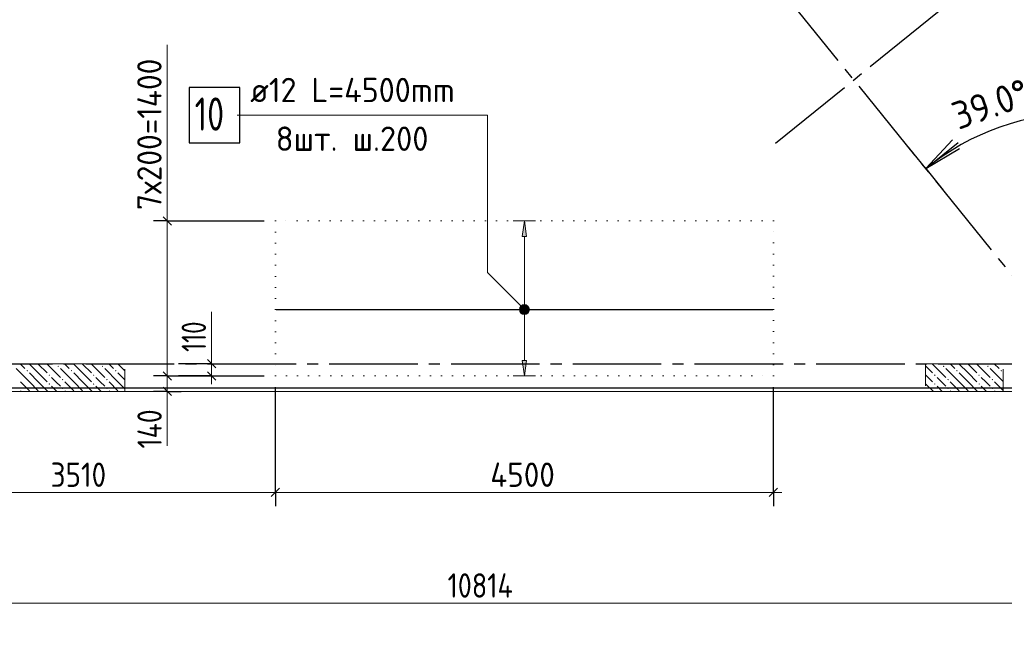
# Model space of a CAD drawing. Header units: millimetres. Extents: x 0 to 42000, y 0 to 29700.
# Tile 5 of 7: x 20659 to 29555, y 7093 to 12590. Entities that reach past the tile are written whole.
import ezdxf

# ---------------------------------------------------------------- set-up
doc = ezdxf.new("R2010")
doc.units = ezdxf.units.MM
for name, pattern in [('______2', [270, 200, -70]), ('______5', [1100, 800, -100, 100, -100]), ('______9', [100, 0, -100])]:
    doc.linetypes.add(name, pattern=pattern)
for name, color, linetype, lineweight in [('Standard', 7, 'Continuous', 25), ('ДОП Низ по Х', 7, 'Continuous', 18), ('ЖБ Перекрытие верхний уровень', 7, 'Continuous', 18), ('Позиционная метка номер позиции', 7, 'Continuous', 13), ('Примечания', 7, 'Continuous', 13), ('Размерная линия_ общее', 7, 'Continuous', 13)]:
    doc.layers.add(name, color=color, linetype=linetype, lineweight=lineweight)
doc.layers.add('ЖБ Пилон', color=7, linetype='______2', lineweight=13, true_color=0xa0a0a0)
doc.layers.add('Оси', color=7, linetype='______5', lineweight=13, true_color=0x656565)
doc.styles.add('ISOCPEUR', font='txt')

msp = doc.modelspace()

# ---------------------------------------------------------------- hatches: boundary and pattern name
at = {"layer": 'ДОП Низ по Х', "linetype": 'Continuous', "lineweight": 13, "transparency": 33554687}
msp.add_hatch(color=7, dxfattribs=at).paths.add_polyline_path([(25238.7, 10632), (25218.7, 10772), (25198.7, 10632)])
msp.add_hatch(color=7, dxfattribs=at).paths.add_polyline_path([(25238.7, 9512), (25218.7, 9372), (25198.7, 9512)], flags=16)
at = {"layer": 'ЖБ Пилон', "linetype": 'Continuous', "lineweight": 18, "transparency": 33554687}
for points in [[(21000.4, 9459.2), (21006.9, 9465.7), (21013.4, 9459.2), (21006.9, 9452.7)], [(21400.4, 9459.2), (21406.9, 9465.7), (21413.4, 9459.2), (21406.9, 9452.7)], [(29000.4, 9459.2), (29006.9, 9465.7), (29013.4, 9459.2), (29006.9, 9452.7)], [(29400.4, 9459.2), (29406.9, 9465.7), (29413.4, 9459.2), (29406.9, 9452.7)], [(20720.4, 9419.2), (20726.9, 9425.7), (20733.4, 9419.2), (20726.9, 9412.7)], [(20920.4, 9379.2), (20926.9, 9385.7), (20933.4, 9379.2), (20926.9, 9372.7)], [(21040.4, 9339.2), (21046.9, 9345.7), (21053.4, 9339.2), (21046.9, 9332.7)], [(21120.4, 9419.2), (21126.9, 9425.7), (21133.4, 9419.2), (21126.9, 9412.7)], [(21320.4, 9379.2), (21326.9, 9385.7), (21333.4, 9379.2), (21326.9, 9372.7)], [(21440.4, 9339.2), (21446.9, 9345.7), (21453.4, 9339.2), (21446.9, 9332.7)], [(21520.4, 9419.2), (21526.9, 9425.7), (21533.4, 9419.2), (21526.9, 9412.7)], [(28920.4, 9379.2), (28926.9, 9385.7), (28933.4, 9379.2), (28926.9, 9372.7)], [(29040.4, 9339.2), (29046.9, 9345.7), (29053.4, 9339.2), (29046.9, 9332.7)], [(29120.4, 9419.2), (29126.9, 9425.7), (29133.4, 9419.2), (29126.9, 9412.7)], [(29320.4, 9379.2), (29326.9, 9385.7), (29333.4, 9379.2), (29326.9, 9372.7)], [(29440.4, 9339.2), (29446.9, 9345.7), (29453.4, 9339.2), (29446.9, 9332.7)], [(29520.4, 9419.2), (29526.9, 9425.7), (29533.4, 9419.2), (29526.9, 9412.7)], [(20920.4, 9299.2), (20926.9, 9305.7), (20933.4, 9299.2), (20926.9, 9292.7)], [(21040.4, 9259.2), (21046.9, 9265.7), (21053.4, 9259.2), (21046.9, 9252.7)], [(21320.4, 9299.2), (21326.9, 9305.7), (21333.4, 9299.2), (21326.9, 9292.7)], [(21440.4, 9259.2), (21446.9, 9265.7), (21453.4, 9259.2), (21446.9, 9252.7)], [(28920.4, 9299.2), (28926.9, 9305.7), (28933.4, 9299.2), (28926.9, 9292.7)], [(29040.4, 9259.2), (29046.9, 9265.7), (29053.4, 9259.2), (29046.9, 9252.7)], [(29320.4, 9299.2), (29326.9, 9305.7), (29333.4, 9299.2), (29326.9, 9292.7)], [(29440.4, 9259.2), (29446.9, 9265.7), (29453.4, 9259.2), (29446.9, 9252.7)]]:
    msp.add_hatch(color=7, dxfattribs=at).paths.add_polyline_path(points, flags=16)
at = {"layer": 'Позиционная метка номер позиции', "linetype": 'Continuous', "lineweight": 13, "transparency": 33554687}
for points in [[(25186.9, 9940.2), (25230.2, 10015.3), (25175.5, 9960.5)], [(25175.5, 9960.5), (25230.2, 10015.3), (25207.3, 10015.3)], [(25175.5, 9960.5), (25207.3, 10015.3), (25175.5, 9983.5)], [(25175.5, 9983.5), (25207.3, 10015.3), (25186.9, 10003.8)], [(25186.9, 9940.2), (25250.5, 10003.8), (25230.2, 10015.3)], [(25207.3, 9928.7), (25250.5, 10003.8), (25186.9, 9940.2)], [(25207.3, 9928.7), (25262, 9983.5), (25250.5, 10003.8)], [(25230.2, 9928.7), (25262, 9983.5), (25207.3, 9928.7)], [(25230.2, 9928.7), (25262, 9960.5), (25262, 9983.5)], [(25262, 9960.5), (25230.2, 9928.7), (25250.5, 9940.2)]]:
    msp.add_hatch(color=7, dxfattribs=at).paths.add_polyline_path(points)

# ---------------------------------------------------------------- linework, layer by layer
at = {"layer": 'Standard', "color": 7, "linetype": 'Continuous', "lineweight": 13, "transparency": 33554687}
for points in [[(5829.1, 9232), (37172.1, 9232), (37172.1, 27137.9), (5511.6, 23137.9), (5829.1, 9232)], [(6828.7, 9232), (37172.1, 9232), (37172.1, 25860.3), (6828.7, 25860.3), (6828.7, 9232)]]:
    msp.add_lwpolyline(points, dxfattribs=at)
at = {"layer": 'Standard', "color": 254, "linetype": 'Continuous', "lineweight": 25, "true_color": 0xc4c4ff, "transparency": 33554687}
msp.add_lwpolyline([(14158.7, 9266), (35979.2, 9266), (35979.2, 24679.5), (14158.7, 24679.5), (14158.7, 9266)], dxfattribs=at)
at = {"layer": 'ДОП Низ по Х', "color": 251, "linetype": 'Continuous', "lineweight": 13, "true_color": 0x494949, "transparency": 33554687}
for p, q in [((25218.7, 10772), (25118.7, 10772)), ((25218.7, 10772), (25198.7, 10632)), ((25238.7, 10632), (25218.7, 10772)), ((25218.7, 10772), (25318.7, 10772)), ((25218.7, 10772), (25218.7, 10772)), ((25198.7, 10632), (25238.7, 10632)), ((25218.7, 9512), (25218.7, 10632)), ((25218.7, 9372), (25198.7, 9512)), ((25198.7, 9512), (25238.7, 9512)), ((25238.7, 9512), (25218.7, 9372)), ((25218.7, 9372), (25118.7, 9372)), ((25218.7, 9372), (25318.7, 9372)), ((25218.7, 9372), (25218.7, 9372))]:
    msp.add_line(p, q, dxfattribs=at)
at = {"layer": 'ДОП Низ по Х', "color": 7, "linetype": 'Continuous', "lineweight": 25, "transparency": 33554687}
msp.add_line((22974.7, 9972), (27462.7, 9972), dxfattribs=at)
msp.add_lwpolyline([(22189.4, 11478), (22649.4, 11478), (22649.4, 11978), (22189.4, 11978), (22189.4, 11478)], dxfattribs=at)
at = {"layer": 'ЖБ Перекрытие верхний уровень', "color": 7, "linetype": 'Continuous', "lineweight": 18, "transparency": 33554687}
msp.add_line((6828.7, 9232), (30361.6, 9232), dxfattribs=at)
at = {"layer": 'ЖБ Пилон', "color": 253, "linetype": '______2', "lineweight": 13, "true_color": 0xa0a0a0, "transparency": 33554687}
for p, q in [((21609.1, 9481.7), (19359.1, 9481.7)), ((21609.1, 9232), (21609.1, 9481.7)), ((28844.1, 9481.7), (28844.1, 9232)), ((29544.1, 9481.7), (28844.1, 9481.7)), ((29544.1, 9232), (29544.1, 9481.7))]:
    msp.add_line(p, q, dxfattribs=at)
at = {"layer": 'ЖБ Пилон', "color": 9, "linetype": 'Continuous', "lineweight": 18, "true_color": 0xc7c7c7, "transparency": 33554687}
for p, q in [((20746.9, 9319.2), (20626.9, 9439.2)), ((20664.5, 9481.7), (20706.9, 9439.2)), ((20826.9, 9399.2), (20744.5, 9481.7)), ((20826.9, 9479.2), (20906.9, 9399.2)), ((20906.9, 9479.2), (21026.9, 9359.2)), ((20984.5, 9481.7), (20986.9, 9479.2)), ((21146.9, 9319.2), (21026.9, 9439.2)), ((21064.5, 9481.7), (21106.9, 9439.2)), ((21226.9, 9399.2), (21144.5, 9481.7)), ((21226.9, 9479.2), (21306.9, 9399.2)), ((21306.9, 9479.2), (21426.9, 9359.2)), ((21384.5, 9481.7), (21386.9, 9479.2)), ((21546.9, 9319.2), (21426.9, 9439.2)), ((21464.5, 9481.7), (21506.9, 9439.2)), ((21609.1, 9417.1), (21544.5, 9481.7)), ((28844.1, 9462.1), (28906.9, 9399.2)), ((28906.9, 9479.2), (29026.9, 9359.2)), ((28984.5, 9481.7), (28986.9, 9479.2)), ((29146.9, 9319.2), (29026.9, 9439.2)), ((29064.5, 9481.7), (29106.9, 9439.2)), ((29226.9, 9399.2), (29144.5, 9481.7)), ((29226.9, 9479.2), (29306.9, 9399.2)), ((29306.9, 9479.2), (29426.9, 9359.2)), ((29384.5, 9481.7), (29386.9, 9479.2)), ((29544.1, 9322.1), (29426.9, 9439.2)), ((29464.5, 9481.7), (29506.9, 9439.2)), ((20746.9, 9399.2), (20826.9, 9319.2)), ((20826.9, 9399.2), (20906.9, 9319.2)), ((20986.9, 9319.2), (20946.9, 9359.2)), ((21146.9, 9399.2), (21226.9, 9319.2)), ((21226.9, 9399.2), (21306.9, 9319.2)), ((21386.9, 9319.2), (21346.9, 9359.2)), ((21546.9, 9399.2), (21609.1, 9337.1)), ((28844.1, 9382.1), (28906.9, 9319.2)), ((28986.9, 9319.2), (28946.9, 9359.2)), ((29146.9, 9399.2), (29226.9, 9319.2)), ((29226.9, 9399.2), (29306.9, 9319.2)), ((29386.9, 9319.2), (29346.9, 9359.2)), ((20666.9, 9319.2), (20746.9, 9239.2)), ((20746.9, 9319.2), (20826.9, 9239.2)), ((20826.9, 9319.2), (20914.1, 9232)), ((20946.9, 9279.2), (20994.1, 9232)), ((21026.9, 9279.2), (20986.9, 9319.2)), ((21066.9, 9319.2), (21146.9, 9239.2)), ((21146.9, 9319.2), (21226.9, 9239.2)), ((21226.9, 9319.2), (21314.1, 9232)), ((21346.9, 9279.2), (21394.1, 9232)), ((21426.9, 9279.2), (21386.9, 9319.2)), ((21466.9, 9319.2), (21546.9, 9239.2)), ((21546.9, 9319.2), (21609.1, 9257.1)), ((28844.1, 9302.1), (28914.1, 9232)), ((28946.9, 9279.2), (28994.1, 9232)), ((29026.9, 9279.2), (28986.9, 9319.2)), ((29066.9, 9319.2), (29146.9, 9239.2)), ((29146.9, 9319.2), (29226.9, 9239.2)), ((29226.9, 9319.2), (29314.1, 9232)), ((29346.9, 9279.2), (29394.1, 9232)), ((29426.9, 9279.2), (29386.9, 9319.2)), ((29466.9, 9319.2), (29544.1, 9242.1)), ((20666.9, 9239.2), (20674.2, 9232)), ((21066.9, 9239.2), (21074.2, 9232)), ((21466.9, 9239.2), (21474.2, 9232)), ((29066.9, 9239.2), (29074.2, 9232)), ((29466.9, 9239.2), (29474.2, 9232))]:
    msp.add_line(p, q, dxfattribs=at)
at = {"layer": 'Оси', "color": 8, "linetype": '______5', "lineweight": -3, "transparency": 33554687}
for p, q in [((32207.6, 7092.6), (20829.5, 21143.4)), ((27488.8, 11473.9), (37576.1, 19642.5)), ((3656, 9482), (30796, 9482))]:
    msp.add_line(p, q, dxfattribs=at)
at = {"layer": 'Позиционная метка номер позиции', "color": 251, "linetype": 'Continuous', "lineweight": 13, "true_color": 0x656565, "transparency": 33554687}
for p, q in [((21992.5, 10772), (21992.5, 12362)), ((22392.5, 9482), (22392.5, 9952)), ((21992.5, 9232), (21992.5, 8742))]:
    msp.add_line(p, q, dxfattribs=at)
at = {"layer": 'Позиционная метка номер позиции', "color": 7, "linetype": 'Continuous', "lineweight": 13, "transparency": 33554687}
for p, q in [((25186.9, 10003.8), (25186.9, 10003.8)), ((25250.5, 10003.8), (25250.5, 10003.8)), ((25186.9, 9940.2), (25186.9, 9940.2)), ((25250.5, 9940.2), (25250.5, 9940.2))]:
    msp.add_line(p, q, dxfattribs=at)
msp.add_lwpolyline([(25218.7, 9972), (24885.4, 10305.3), (24885.4, 11728), (22624.4, 11728)], dxfattribs=at)
msp.add_circle((25218.7, 9972), 45, dxfattribs=at)
at = {"layer": 'Примечания', "color": 7, "linetype": '______9', "lineweight": 13, "transparency": 33554687}
for p, q in [((22968.7, 10772), (22968.7, 9372)), ((27468.7, 10772), (22968.7, 10772)), ((27468.7, 9372), (27468.7, 10772)), ((22968.7, 9372), (27468.7, 9372))]:
    msp.add_line(p, q, dxfattribs=at)
at = {"layer": 'Размерная линия_ общее', "color": 7, "linetype": 'Continuous', "lineweight": 25, "transparency": 33554687}
for p, q in [((29085.8, 11503.8), (28845.3, 11244.7)), ((28845.3, 11244.7), (29136.7, 11480.7)), ((28845.3, 11244.7), (28688, 11439)), ((28845.3, 11244.7), (29148.8, 11426.1)), ((28845.3, 11244.7), (28845.3, 11244.7)), ((28845.3, 11244.7), (29002.6, 11050.4))]:
    msp.add_line(p, q, dxfattribs=at)
at = {"layer": 'Размерная линия_ общее', "color": 251, "linetype": 'Continuous', "lineweight": -3, "true_color": 0x656565, "transparency": 33554687}
for p, q in [((21992.5, 10772), (21867.5, 10772)), ((21992.5, 10772), (22117.5, 10772)), ((21992.5, 10772), (22868.7, 10772)), ((22392.5, 9482), (22092.5, 9482)), ((22392.5, 9482), (22267.5, 9482)), ((22392.5, 9482), (22517.5, 9482)), ((21992.5, 9372), (21867.5, 9372)), ((21992.5, 9372), (22117.5, 9372)), ((21992.5, 9372), (22868.7, 9372)), ((22392.5, 9372), (22092.5, 9372)), ((22392.5, 9372), (22267.5, 9372)), ((22392.5, 9372), (22517.5, 9372)), ((27468.7, 8320.1), (27468.7, 9272)), ((21992.5, 9232), (21867.5, 9232)), ((21992.5, 9232), (22117.5, 9232)), ((21992.5, 9232), (21992.5, 9232)), ((22968.7, 8320.1), (22968.7, 8445.1)), ((27468.7, 8320.1), (27468.7, 8445.1)), ((22968.7, 8320.1), (22968.7, 8195.1)), ((27468.7, 8320.1), (27468.7, 8195.1))]:
    msp.add_line(p, q, dxfattribs=at)
at = {"layer": 'Размерная линия_ общее', "color": 251, "linetype": 'Continuous', "lineweight": 25, "true_color": 0x656565, "transparency": 33554687}
for p, q in [((21955, 10809.5), (22030, 10734.5)), ((22430, 9444.5), (22355, 9519.5)), ((21955, 9409.5), (22030, 9334.5)), ((22430, 9334.5), (22355, 9409.5)), ((21955, 9269.5), (22030, 9194.5)), ((22931.2, 8282.6), (23006.2, 8357.6)), ((27431.2, 8282.6), (27506.2, 8357.6))]:
    msp.add_line(p, q, dxfattribs=at)
at = {"layer": 'Размерная линия_ общее', "color": 251, "linetype": 'Continuous', "lineweight": 13, "true_color": 0x656565, "transparency": 33554687}
for p, q in [((21992.5, 10772), (21992.5, 10847)), ((21992.5, 10772), (21992.5, 9372)), ((22392.5, 9482), (22392.5, 9557)), ((22392.5, 9372), (22392.5, 9482)), ((21992.5, 9372), (21992.5, 9232)), ((22392.5, 9372), (22392.5, 9297)), ((21992.5, 9232), (21992.5, 9157)), ((19458.7, 8320.1), (22968.7, 8320.1)), ((22968.7, 8320.1), (27468.7, 8320.1)), ((27468.7, 8320.1), (27543.7, 8320.1))]:
    msp.add_line(p, q, dxfattribs=at)
at = {"layer": 'Размерная линия_ общее', "color": 7, "linetype": 'Continuous', "lineweight": 13, "transparency": 33554687}
msp.add_line((19458.7, 7319.3), (30272.7, 7319.3), dxfattribs=at)
at = {"layer": 'Размерная линия_ общее', "color": 251, "linetype": 'Continuous', "lineweight": -3, "true_color": 0x656565, "transparency": 33554687}
msp.add_lwpolyline([(22968.7, 8320.1), (22968.7, 8337.1), (22968.7, 8337.1), (22968.7, 9272)], dxfattribs=at)
at = {"layer": 'Размерная линия_ общее', "color": 7, "linetype": 'Continuous', "lineweight": 25, "transparency": 33554687}
msp.add_arc((30272.7, 9482), 2268.2, 90, 129, dxfattribs=at)

# ---------------------------------------------------------------- texts
at = {"layer": 'ДОП Низ по Х', "color": 7, "linetype": 'Continuous', "lineweight": 13, "transparency": 33554687, "attachment_point": 7, "style": 'ISOCPEUR'}
for s, insert, char_height, width in [('\\W0.96;ø12 L=4500mm ', (22741.4, 11845.3), 220, 2172.611), ('\\W0.75;10', (22239.4, 11588), 300, 472.272), ('\\W0.97;8шт. ш.200 ', (22972.4, 11405.3), 220, 1712.331)]:
    msp.add_mtext(s, dxfattribs=dict(at, insert=insert, char_height=char_height, width=width))
at = {"layer": 'Размерная линия_ общее', "color": 251, "linetype": 'Continuous', "lineweight": 25, "true_color": 0x656565, "transparency": 33554687, "char_height": 220, "attachment_point": 7, "rotation": 90, "style": 'ISOCPEUR'}
for s, insert, width in [('\\W0.94;7х200=1400', (21941, 10870.8), 1620.85), ('\\W0.74;110', (22342.5, 9589.5), 455.147), ('\\W0.83;140', (21942.5, 8716.5), 531.411)]:
    msp.add_mtext(s, dxfattribs=dict(at, insert=insert, width=width))
at = {"layer": 'Размерная линия_ общее', "color": 7, "linetype": 'Continuous', "lineweight": 25, "transparency": 33554687, "insert": (29140.5, 11593.3), "char_height": 250, "width": 866.657, "attachment_point": 7, "rotation": 19.5, "style": 'ISOCPEUR'}
msp.add_mtext('\\W0.94;39.0%%d', dxfattribs=at)
at = {"layer": 'Размерная линия_ общее', "color": 251, "linetype": 'Continuous', "lineweight": 25, "true_color": 0x656565, "transparency": 33554687, "char_height": 220, "attachment_point": 7, "style": 'ISOCPEUR'}
for s, insert, width in [('\\W0.87;3510', (20938.7, 8370.1), 666.903), ('\\W0.93;4500', (24910.7, 8370.1), 740.386)]:
    msp.add_mtext(s, dxfattribs=dict(at, insert=insert, width=width))
at = {"layer": 'Размерная линия_ общее', "color": 7, "linetype": 'Continuous', "lineweight": 25, "transparency": 33554687, "insert": (24524.7, 7369.3), "char_height": 220, "width": 796.263, "attachment_point": 7, "style": 'ISOCPEUR'}
msp.add_mtext('\\W0.84;10814', dxfattribs=at)

doc.saveas('drawing.dxf')
